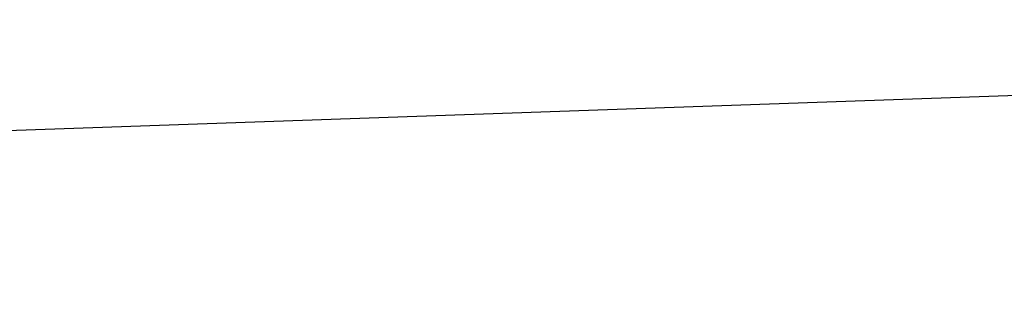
# Model space of a CAD drawing. Header units: millimetres. Extents: x -0.57 to 0.95, y -0.4 to 0.71.
# Tile 214 of 256: x 0.38562 to 0.40343, y 0.36657 to 0.37165. Entities that reach past the tile are written whole.
import ezdxf

# ---------------------------------------------------------------- set-up
doc = ezdxf.new("R2010")
doc.units = ezdxf.units.MM
doc.layers.add('FORMAT', color=7, linetype='Continuous')

msp = doc.modelspace()

# ---------------------------------------------------------------- linework, layer by layer
at = {"layer": 'FORMAT', "color": 7, "linetype": 'Continuous', "lineweight": 25}
msp.add_line((0.377549, 0.369373), (0.44302, 0.371651), dxfattribs=at)
msp.add_open_spline([(0.3775486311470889, 0.3693734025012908), (0.3778550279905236, 0.368969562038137), (0.3784703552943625, 0.3681585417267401), (0.3795548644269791, 0.3667291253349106), (0.3807574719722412, 0.3651440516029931), (0.38202967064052, 0.3634672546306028), (0.3833389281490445, 0.361741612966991), (0.384672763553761, 0.3599835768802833), (0.3860807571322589, 0.3581277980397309), (0.3875305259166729, 0.3562169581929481), (0.3890014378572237, 0.3542782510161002), (0.3899890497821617, 0.3529765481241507), (0.3904845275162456, 0.3523234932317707)], degree=3, knots=[0, 0, 0, 0, 0.1033590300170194, 0.2075727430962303, 0.3144771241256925, 0.4223108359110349, 0.5175769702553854, 0.6135203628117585, 0.711565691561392, 0.8103229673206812, 0.904840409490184, 1, 1, 1, 1], dxfattribs=at)
msp.add_open_spline([(0.3894094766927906, 0.3520859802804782), (0.3844515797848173, 0.3586206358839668), (0.3800118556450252, 0.3644723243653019), (0.3767242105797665, 0.3688055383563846)], degree=3, dxfattribs=at)

doc.saveas('drawing.dxf')
